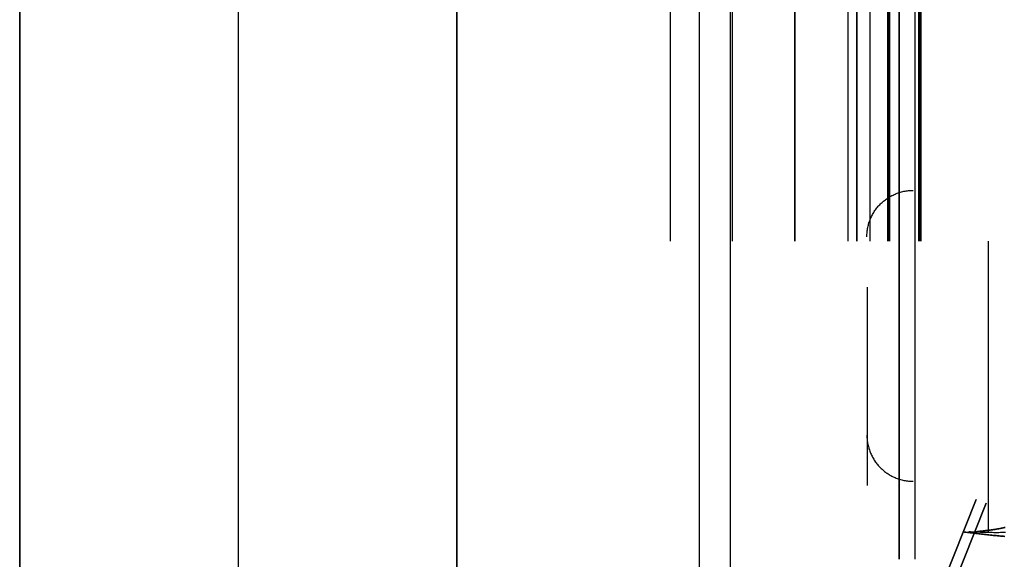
# Model space of a CAD drawing. Header units: millimetres. Extents: x -630 to 192, y -7 to 1615.
# Tile 191 of 249: x 60 to 103, y 1450 to 1474. Entities that reach past the tile are written whole.
import ezdxf

# ---------------------------------------------------------------- set-up
doc = ezdxf.new("R2010")
doc.units = ezdxf.units.MM
doc.header["$MEASUREMENT"] = 0
doc.layers.add('OVIDIO 160x80x72h', color=7, linetype='Continuous')

msp = doc.modelspace()

# ---------------------------------------------------------------- linework, layer by layer
at = {"layer": 'OVIDIO 160x80x72h', "extrusion": (0.045678, 0.114881, 0.992329)}
for points in [[(442.273, -1398.451), (442.273, -1291.595)], [(442.273, -1291.595), (442.273, -1398.451)], [(441.816, -1398.451), (441.816, -1291.595)], [(441.816, -1291.595), (441.816, -1398.451)]]:
    msp.add_lwpolyline(points, dxfattribs=at)
at = {"layer": 'OVIDIO 160x80x72h', "extrusion": (-0.235702, -0.235702, 0.942809)}
msp.add_lwpolyline([(-965.138, 1361.589), (-965.138, 1257.048)], dxfattribs=at)
at = {"layer": 'OVIDIO 160x80x72h'}
for points in [[(98.429, 1513.598), (98.429, 1450.349)], [(98.429, 1450.349), (98.429, 1513.598)], [(99.1, 1513.598), (99.1, 1450.349)], [(89.788, 1512.67), (89.788, 803.771)], [(91.13, 1512.67), (91.13, 803.771)], [(79.313, 803.771), (79.313, 1500.7)], [(79.313, 803.771), (79.313, 1500.7)], [(79.313, 1500.7), (79.313, 803.771)], [(79.313, 1500.7), (79.313, 803.771)], [(93.912, 1464.098), (93.912, 1499.098)], [(93.912, 1499.098), (93.912, 1464.098)], [(96.225, 1464.098), (96.225, 1499.098)], [(96.596, 1499.098), (96.596, 1464.098)], [(96.596, 1464.098), (96.596, 1499.098)], [(97.174, 1464.098), (97.174, 1499.098)], [(97.937, 1499.098), (97.937, 1464.098)], [(97.937, 1464.098), (97.937, 1499.098)], [(97.982, 1464.098), (97.982, 1499.098)], [(98.027, 1464.098), (98.027, 1499.098)], [(99.279, 1499.098), (99.279, 1464.098)], [(99.279, 1464.098), (99.279, 1499.098)], [(99.324, 1464.098), (99.324, 1499.098)], [(99.368, 1499.098), (99.368, 1464.098)], [(69.873, 1491.341), (69.873, 803.771)], [(69.873, 1491.341), (69.873, 803.771)], [(88.546, 1464.098), (88.546, 1478.309)], [(91.229, 1464.098), (91.229, 1478.309)], [(60.433, 803.771), (60.433, 1476.931)], [(60.433, 1476.931), (60.433, 803.771)], [(60.433, 1476.931), (60.433, 803.771)], [(60.433, 1476.931), (60.433, 803.771)], [(60.433, 803.771), (60.433, 1476.931)], [(102.275, 1464.098), (102.275, 1451.532)]]:
    msp.add_lwpolyline(points, dxfattribs=at)
at = {"layer": 'OVIDIO 160x80x72h', "extrusion": (1, 0, 0)}
for points in [[(1450.349, 682.102), (1513.598, 682.102)], [(1513.598, 682.102), (1450.349, 682.102)], [(1502.104, 717.786), (803.771, 717.786)], [(803.771, 717.786), (1502.104, 717.786)], [(1502.104, 718.457), (803.771, 718.457)], [(803.771, 718.457), (1502.104, 718.457)], [(1451.532, 683.578), (1464.098, 683.578)], [(1464.098, 680.895), (1451.532, 680.895)]]:
    msp.add_lwpolyline(points, dxfattribs=at)
at = {"layer": 'OVIDIO 160x80x72h', "extrusion": (1, 2.56846e-05, 8.30777e-08)}
for points in [[(1466.104, 679.158), (1497.104, 679.258)], [(1497.104, 679.258), (1466.104, 679.158)], [(1466.102, 679.867), (1497.102, 679.967)], [(1466.1, 680.576), (1497.1, 680.676)], [(1497.1, 680.676), (1466.1, 680.576)], [(1453.529, 680.777), (1462.099, 680.805)], [(1462.099, 680.805), (1453.529, 680.777)], [(1453.524, 682.364), (1462.094, 682.392)], [(1462.094, 682.392), (1453.524, 682.364)]]:
    msp.add_lwpolyline(points, dxfattribs=at)
at = {"layer": 'OVIDIO 160x80x72h', "extrusion": (0.894427, 0, 0.447214)}
for points in [[(1475.098, 590.972), (1474.854, 590.969), (1474.608, 590.961), (1474.36, 590.947), (1474.11, 590.927), (1473.858, 590.902), (1473.606, 590.87), (1473.352, 590.832), (1473.097, 590.788), (1472.841, 590.738), (1472.585, 590.681), (1472.328, 590.617), (1472.072, 590.547), (1471.815, 590.47), (1471.559, 590.387), (1471.304, 590.297), (1471.049, 590.2), (1470.796, 590.096), (1470.544, 589.985), (1470.294, 589.867), (1470.046, 589.743), (1469.8, 589.612), (1469.557, 589.474), (1469.316, 589.33), (1469.079, 589.179), (1468.845, 589.021), (1468.614, 588.858), (1468.388, 588.688), (1468.165, 588.512), (1467.947, 588.33), (1467.733, 588.142), (1467.524, 587.949), (1467.32, 587.75), (1467.121, 587.546), (1466.928, 587.337), (1466.74, 587.123), (1466.558, 586.905), (1466.382, 586.683), (1466.212, 586.456), (1466.049, 586.225), (1465.891, 585.991), (1465.74, 585.754), (1465.596, 585.513), (1465.458, 585.27), (1465.327, 585.024), (1465.203, 584.776), (1465.085, 584.526), (1464.975, 584.274), (1464.871, 584.021), (1464.774, 583.766), (1464.683, 583.511), (1464.6, 583.255), (1464.523, 582.999), (1464.453, 582.742), (1464.389, 582.485), (1464.332, 582.229), (1464.282, 581.973), (1464.238, 581.718), (1464.2, 581.465), (1464.168, 581.212), (1464.143, 580.96), (1464.123, 580.71), (1464.109, 580.462), (1464.101, 580.216), (1464.098, 579.972)], [(1464.098, 579.972), (1464.101, 580.216), (1464.109, 580.462), (1464.123, 580.71), (1464.143, 580.96), (1464.168, 581.212), (1464.2, 581.465), (1464.238, 581.718), (1464.282, 581.973), (1464.332, 582.229), (1464.389, 582.485), (1464.453, 582.742), (1464.523, 582.999), (1464.6, 583.255), (1464.683, 583.511), (1464.774, 583.766), (1464.871, 584.021), (1464.975, 584.274), (1465.085, 584.526), (1465.203, 584.776), (1465.327, 585.024), (1465.458, 585.27), (1465.596, 585.513), (1465.74, 585.754), (1465.891, 585.991), (1466.049, 586.225), (1466.212, 586.456), (1466.382, 586.683), (1466.558, 586.905), (1466.74, 587.123), (1466.928, 587.337), (1467.121, 587.546), (1467.32, 587.75), (1467.524, 587.949), (1467.733, 588.142), (1467.947, 588.33), (1468.165, 588.512), (1468.388, 588.688), (1468.614, 588.858), (1468.845, 589.021), (1469.079, 589.179), (1469.316, 589.33), (1469.557, 589.474), (1469.8, 589.612), (1470.046, 589.743), (1470.294, 589.867), (1470.544, 589.985), (1470.796, 590.096), (1471.049, 590.2), (1471.304, 590.297), (1471.559, 590.387), (1471.815, 590.47), (1472.072, 590.547), (1472.328, 590.617), (1472.585, 590.681), (1472.841, 590.738), (1473.097, 590.788), (1473.352, 590.832), (1473.606, 590.87), (1473.858, 590.902), (1474.11, 590.927), (1474.36, 590.947), (1474.608, 590.961), (1474.854, 590.969), (1475.098, 590.972)], [(1475.098, 590.972), (1474.834, 590.969), (1474.568, 590.959), (1474.302, 590.943), (1474.035, 590.92), (1473.768, 590.891), (1473.501, 590.855), (1473.234, 590.813), (1472.968, 590.764), (1472.702, 590.708), (1472.437, 590.645), (1472.174, 590.576), (1471.912, 590.5), (1471.651, 590.418), (1471.393, 590.329), (1471.136, 590.234), (1470.882, 590.132), (1470.631, 590.024), (1470.383, 589.91), (1470.138, 589.79), (1469.896, 589.664), (1469.657, 589.532), (1469.423, 589.395), (1469.192, 589.252), (1468.965, 589.103), (1468.743, 588.95), (1468.525, 588.792), (1468.312, 588.629), (1468.104, 588.462), (1467.9, 588.29), (1467.702, 588.114), (1467.508, 587.934), (1467.32, 587.75), (1467.136, 587.562), (1466.957, 587.369), (1466.78, 587.17), (1466.609, 586.967), (1466.441, 586.758), (1466.278, 586.545), (1466.12, 586.327), (1465.967, 586.105), (1465.818, 585.878), (1465.676, 585.648), (1465.538, 585.413), (1465.406, 585.174), (1465.28, 584.933), (1465.16, 584.687), (1465.046, 584.439), (1464.938, 584.188), (1464.837, 583.934), (1464.741, 583.677), (1464.652, 583.419), (1464.57, 583.158), (1464.494, 582.896), (1464.425, 582.633), (1464.362, 582.368), (1464.307, 582.102), (1464.257, 581.836), (1464.215, 581.569), (1464.179, 581.302), (1464.15, 581.035), (1464.127, 580.768), (1464.111, 580.502), (1464.101, 580.236), (1464.098, 579.972)], [(1475.098, 590.972), (1474.854, 590.969), (1474.608, 590.961), (1474.36, 590.947), (1474.11, 590.927), (1473.858, 590.902), (1473.606, 590.87), (1473.352, 590.832), (1473.097, 590.788), (1472.841, 590.738), (1472.585, 590.681), (1472.328, 590.617), (1472.072, 590.547), (1471.815, 590.47), (1471.559, 590.387), (1471.304, 590.297), (1471.049, 590.2), (1470.796, 590.096), (1470.544, 589.985), (1470.294, 589.867), (1470.046, 589.743), (1469.8, 589.612), (1469.557, 589.474), (1469.316, 589.33), (1469.079, 589.179), (1468.845, 589.021), (1468.614, 588.858), (1468.388, 588.688), (1468.165, 588.512), (1467.947, 588.33), (1467.733, 588.142), (1467.524, 587.949), (1467.32, 587.75), (1467.121, 587.546), (1466.928, 587.337), (1466.74, 587.123), (1466.558, 586.905), (1466.382, 586.683), (1466.212, 586.456), (1466.049, 586.225), (1465.891, 585.991), (1465.74, 585.754), (1465.596, 585.513), (1465.458, 585.27), (1465.327, 585.024), (1465.203, 584.776), (1465.085, 584.526), (1464.975, 584.274), (1464.871, 584.021), (1464.774, 583.766), (1464.683, 583.511), (1464.6, 583.255), (1464.523, 582.999), (1464.453, 582.742), (1464.389, 582.485), (1464.332, 582.229), (1464.282, 581.973), (1464.238, 581.718), (1464.2, 581.465), (1464.168, 581.212), (1464.143, 580.96), (1464.123, 580.71), (1464.109, 580.462), (1464.101, 580.216), (1464.098, 579.972)], [(1464.098, 579.972), (1464.101, 580.216), (1464.109, 580.462), (1464.123, 580.71), (1464.143, 580.96), (1464.168, 581.212), (1464.2, 581.465), (1464.238, 581.718), (1464.282, 581.973), (1464.332, 582.229), (1464.389, 582.485), (1464.453, 582.742), (1464.523, 582.999), (1464.6, 583.255), (1464.683, 583.511), (1464.774, 583.766), (1464.871, 584.021), (1464.975, 584.274), (1465.085, 584.526), (1465.203, 584.776), (1465.327, 585.024), (1465.458, 585.27), (1465.596, 585.513), (1465.74, 585.754), (1465.891, 585.991), (1466.049, 586.225), (1466.212, 586.456), (1466.382, 586.683), (1466.558, 586.905), (1466.74, 587.123), (1466.928, 587.337), (1467.121, 587.546), (1467.32, 587.75), (1467.524, 587.949), (1467.733, 588.142), (1467.947, 588.33), (1468.165, 588.512), (1468.388, 588.688), (1468.614, 588.858), (1468.845, 589.021), (1469.079, 589.179), (1469.316, 589.33), (1469.557, 589.474), (1469.8, 589.612), (1470.046, 589.743), (1470.294, 589.867), (1470.544, 589.985), (1470.796, 590.096), (1471.049, 590.2), (1471.304, 590.297), (1471.559, 590.387), (1471.815, 590.47), (1472.072, 590.547), (1472.328, 590.617), (1472.585, 590.681), (1472.841, 590.738), (1473.097, 590.788), (1473.352, 590.832), (1473.606, 590.87), (1473.858, 590.902), (1474.11, 590.927), (1474.36, 590.947), (1474.608, 590.961), (1474.854, 590.969), (1475.098, 590.972)]]:
    msp.add_lwpolyline(points, dxfattribs=at)
at = {"layer": 'OVIDIO 160x80x72h', "extrusion": (0, 1, 0)}
for points in [[(-84.62, 699.435), (-87.303, 700.776)], [(-88.099, 692.478), (-90.782, 693.819)], [(-93.912, 680.85), (-88.099, 692.478)], [(-88.099, 692.478), (-93.912, 680.85)], [(-90.782, 693.819), (-88.099, 692.478)], [(-95.254, 681.521), (-89.44, 693.148)], [(-90.782, 693.819), (-96.596, 682.192)], [(-96.596, 682.192), (-90.782, 693.819)], [(-91.006, 686.664), (-93.689, 688.005)], [(-99.279, 679.061), (-99.199, 679.022), (-99.118, 678.985), (-99.035, 678.949), (-98.95, 678.915), (-98.864, 678.882), (-98.777, 678.852), (-98.688, 678.823), (-98.598, 678.795), (-98.507, 678.77), (-98.414, 678.747), (-98.32, 678.726), (-98.226, 678.707), (-98.13, 678.69), (-98.033, 678.676), (-97.935, 678.664), (-97.836, 678.654), (-97.737, 678.647), (-97.637, 678.642), (-97.537, 678.639), (-97.436, 678.639), (-97.335, 678.642), (-97.233, 678.647), (-97.131, 678.655), (-97.03, 678.665), (-96.928, 678.679), (-96.826, 678.694), (-96.725, 678.713), (-96.624, 678.734), (-96.523, 678.757), (-96.423, 678.784), (-96.324, 678.813), (-96.225, 678.844), (-96.127, 678.878), (-96.031, 678.915), (-95.935, 678.954), (-95.84, 678.995), (-95.747, 679.039), (-95.655, 679.085), (-95.564, 679.133), (-95.475, 679.184), (-95.387, 679.237), (-95.301, 679.291), (-95.216, 679.348), (-95.134, 679.407), (-95.053, 679.467), (-94.974, 679.529), (-94.897, 679.593), (-94.822, 679.659), (-94.749, 679.726), (-94.678, 679.794), (-94.609, 679.864), (-94.543, 679.935), (-94.478, 680.007), (-94.416, 680.08), (-94.356, 680.154), (-94.298, 680.229), (-94.242, 680.305), (-94.188, 680.381), (-94.137, 680.458), (-94.088, 680.536), (-94.041, 680.614), (-93.996, 680.692), (-93.953, 680.771), (-93.912, 680.85)], [(-96.596, 682.192), (-93.912, 680.85)], [(-93.912, 680.85), (-93.953, 680.771), (-93.996, 680.692), (-94.041, 680.614), (-94.088, 680.536), (-94.137, 680.458), (-94.188, 680.381), (-94.242, 680.305), (-94.298, 680.229), (-94.356, 680.154), (-94.416, 680.08), (-94.478, 680.007), (-94.543, 679.935), (-94.609, 679.864), (-94.678, 679.794), (-94.749, 679.726), (-94.822, 679.659), (-94.897, 679.593), (-94.974, 679.529), (-95.053, 679.467), (-95.134, 679.407), (-95.216, 679.348), (-95.301, 679.291), (-95.387, 679.237), (-95.475, 679.184), (-95.564, 679.133), (-95.655, 679.085), (-95.747, 679.039), (-95.84, 678.995), (-95.935, 678.954), (-96.031, 678.915), (-96.127, 678.878), (-96.225, 678.844), (-96.324, 678.813), (-96.423, 678.784), (-96.523, 678.757), (-96.624, 678.734), (-96.725, 678.713), (-96.826, 678.694), (-96.928, 678.679), (-97.03, 678.665), (-97.131, 678.655), (-97.233, 678.647), (-97.335, 678.642), (-97.436, 678.639), (-97.537, 678.639), (-97.637, 678.642), (-97.737, 678.647), (-97.836, 678.654), (-97.935, 678.664), (-98.033, 678.676), (-98.13, 678.69), (-98.226, 678.707), (-98.32, 678.726), (-98.414, 678.747), (-98.507, 678.77), (-98.598, 678.795), (-98.688, 678.823), (-98.777, 678.852), (-98.864, 678.882), (-98.95, 678.915), (-99.035, 678.949), (-99.118, 678.985), (-99.199, 679.022), (-99.279, 679.061)], [(-93.912, 680.85), (-96.596, 682.192)], [(-98.385, 680.85), (-95.286, 679.301)], [(-97.251, 678.646), (-95.701, 681.744)], [(-97.937, 681.744), (-97.917, 681.735), (-97.897, 681.725), (-97.876, 681.716), (-97.855, 681.708), (-97.834, 681.7), (-97.812, 681.692), (-97.79, 681.685), (-97.767, 681.678), (-97.744, 681.672), (-97.721, 681.666), (-97.698, 681.661), (-97.674, 681.656), (-97.65, 681.652), (-97.626, 681.648), (-97.601, 681.645), (-97.577, 681.643), (-97.552, 681.641), (-97.527, 681.64), (-97.502, 681.639), (-97.477, 681.639), (-97.451, 681.64), (-97.426, 681.641), (-97.4, 681.643), (-97.375, 681.646), (-97.35, 681.649), (-97.324, 681.653), (-97.299, 681.657), (-97.274, 681.663), (-97.248, 681.669), (-97.223, 681.675), (-97.199, 681.682), (-97.174, 681.69), (-97.149, 681.699), (-97.125, 681.708), (-97.101, 681.718), (-97.078, 681.728), (-97.054, 681.739), (-97.031, 681.75), (-97.009, 681.762), (-96.986, 681.775), (-96.964, 681.788), (-96.943, 681.802), (-96.922, 681.816), (-96.901, 681.831), (-96.881, 681.846), (-96.861, 681.861), (-96.842, 681.877), (-96.823, 681.894), (-96.805, 681.911), (-96.787, 681.928), (-96.77, 681.945), (-96.753, 681.963), (-96.737, 681.981), (-96.722, 681.999), (-96.707, 682.018), (-96.692, 682.036), (-96.678, 682.055), (-96.665, 682.074), (-96.652, 682.094), (-96.64, 682.113), (-96.628, 682.133), (-96.617, 682.152), (-96.606, 682.172), (-96.596, 682.192)], [(-96.596, 682.192), (-96.606, 682.172), (-96.617, 682.152), (-96.628, 682.133), (-96.64, 682.113), (-96.652, 682.094), (-96.665, 682.074), (-96.678, 682.055), (-96.692, 682.036), (-96.707, 682.018), (-96.722, 681.999), (-96.737, 681.981), (-96.753, 681.963), (-96.77, 681.945), (-96.787, 681.928), (-96.805, 681.911), (-96.823, 681.894), (-96.842, 681.877), (-96.861, 681.861), (-96.881, 681.846), (-96.901, 681.831), (-96.922, 681.816), (-96.943, 681.802), (-96.964, 681.788), (-96.986, 681.775), (-97.009, 681.762), (-97.031, 681.75), (-97.054, 681.739), (-97.078, 681.728), (-97.101, 681.718), (-97.125, 681.708), (-97.149, 681.699), (-97.174, 681.69), (-97.199, 681.682), (-97.223, 681.675), (-97.248, 681.669), (-97.274, 681.663), (-97.299, 681.657), (-97.324, 681.653), (-97.35, 681.649), (-97.375, 681.646), (-97.4, 681.643), (-97.426, 681.641), (-97.451, 681.64), (-97.477, 681.639), (-97.502, 681.639), (-97.527, 681.64), (-97.552, 681.641), (-97.577, 681.643), (-97.601, 681.645), (-97.626, 681.648), (-97.65, 681.652), (-97.674, 681.656), (-97.698, 681.661), (-97.721, 681.666), (-97.744, 681.672), (-97.767, 681.678), (-97.79, 681.685), (-97.812, 681.692), (-97.834, 681.7), (-97.855, 681.708), (-97.876, 681.716), (-97.897, 681.725), (-97.917, 681.735), (-97.937, 681.744)], [(-99.279, 679.061), (-97.937, 681.744)], [(-97.937, 681.744), (-98.027, 681.789)], [(-97.937, 681.744), (-99.279, 679.061)], [(-98.027, 681.789), (-97.937, 681.744)], [(-101.605, 683.578), (-98.027, 681.789)], [(-102.275, 682.236), (-98.608, 680.403)], [(-99.368, 679.106), (-99.279, 679.061)], [(-99.279, 679.061), (-99.368, 679.106)], [(-99.368, 679.106), (-102.946, 680.895)], [(-101.113, 679.978), (-99.771, 682.661)], [(-102.946, 680.895), (-101.605, 683.578)], [(-101.605, 683.578), (-102.946, 680.895)], [(-101.605, 683.578), (-102.946, 680.895)], [(-102.946, 680.895), (-101.605, 683.578)]]:
    msp.add_lwpolyline(points, dxfattribs=at)
at = {"layer": 'OVIDIO 160x80x72h', "extrusion": (0.326394, -0.003049, 0.945229)}
for points in [[(1464.975, 140.341), (1464.976, 140.296), (1464.977, 140.252), (1464.98, 140.207), (1464.984, 140.161), (1464.99, 140.116), (1464.996, 140.07), (1465.003, 140.024), (1465.012, 139.977), (1465.021, 139.931), (1465.032, 139.884), (1465.044, 139.838), (1465.057, 139.791), (1465.072, 139.745), (1465.087, 139.698), (1465.104, 139.652), (1465.122, 139.606), (1465.142, 139.56), (1465.162, 139.515), (1465.184, 139.469), (1465.207, 139.424), (1465.231, 139.38), (1465.257, 139.336), (1465.284, 139.293), (1465.311, 139.25), (1465.34, 139.207), (1465.371, 139.166), (1465.402, 139.125), (1465.434, 139.085), (1465.468, 139.045), (1465.502, 139.007), (1465.538, 138.969), (1465.574, 138.932), (1465.612, 138.897), (1465.65, 138.862), (1465.689, 138.828), (1465.729, 138.796), (1465.77, 138.764), (1465.812, 138.733), (1465.854, 138.704), (1465.897, 138.676), (1465.94, 138.649), (1465.984, 138.623), (1466.029, 138.598), (1466.074, 138.575), (1466.119, 138.553), (1466.165, 138.532), (1466.211, 138.512), (1466.257, 138.494), (1466.303, 138.477), (1466.35, 138.461), (1466.397, 138.446), (1466.443, 138.432), (1466.49, 138.42), (1466.537, 138.409), (1466.584, 138.399), (1466.63, 138.391), (1466.677, 138.383), (1466.723, 138.377), (1466.769, 138.371), (1466.815, 138.367), (1466.86, 138.364), (1466.905, 138.362), (1466.95, 138.361), (1466.994, 138.361)], [(1466.994, 138.361), (1466.95, 138.361), (1466.905, 138.362), (1466.86, 138.364), (1466.815, 138.367), (1466.769, 138.371), (1466.723, 138.377), (1466.677, 138.383), (1466.63, 138.391), (1466.584, 138.399), (1466.537, 138.409), (1466.49, 138.42), (1466.443, 138.432), (1466.397, 138.446), (1466.35, 138.461), (1466.303, 138.477), (1466.257, 138.494), (1466.211, 138.512), (1466.165, 138.532), (1466.119, 138.553), (1466.074, 138.575), (1466.029, 138.598), (1465.984, 138.623), (1465.94, 138.649), (1465.897, 138.676), (1465.854, 138.704), (1465.812, 138.733), (1465.77, 138.764), (1465.729, 138.796), (1465.689, 138.828), (1465.65, 138.862), (1465.612, 138.897), (1465.574, 138.932), (1465.538, 138.969), (1465.502, 139.007), (1465.468, 139.045), (1465.434, 139.085), (1465.402, 139.125), (1465.371, 139.166), (1465.34, 139.207), (1465.311, 139.25), (1465.284, 139.293), (1465.257, 139.336), (1465.231, 139.38), (1465.207, 139.424), (1465.184, 139.469), (1465.162, 139.515), (1465.142, 139.56), (1465.122, 139.606), (1465.104, 139.652), (1465.087, 139.698), (1465.072, 139.745), (1465.057, 139.791), (1465.044, 139.838), (1465.032, 139.884), (1465.021, 139.931), (1465.012, 139.977), (1465.003, 140.024), (1464.996, 140.07), (1464.99, 140.116), (1464.984, 140.161), (1464.98, 140.207), (1464.977, 140.252), (1464.976, 140.296), (1464.975, 140.341)], [(1466.994, 138.361), (1466.944, 138.361), (1466.894, 138.362), (1466.844, 138.365), (1466.794, 138.369), (1466.744, 138.374), (1466.694, 138.38), (1466.644, 138.388), (1466.594, 138.397), (1466.545, 138.407), (1466.496, 138.419), (1466.447, 138.431), (1466.399, 138.445), (1466.351, 138.46), (1466.304, 138.476), (1466.257, 138.494), (1466.211, 138.512), (1466.165, 138.532), (1466.12, 138.552), (1466.076, 138.574), (1466.032, 138.597), (1465.989, 138.62), (1465.947, 138.645), (1465.906, 138.67), (1465.866, 138.696), (1465.826, 138.723), (1465.787, 138.751), (1465.75, 138.78), (1465.713, 138.809), (1465.677, 138.839), (1465.642, 138.87), (1465.608, 138.901), (1465.574, 138.932), (1465.542, 138.965), (1465.51, 138.998), (1465.479, 139.033), (1465.448, 139.068), (1465.418, 139.105), (1465.389, 139.142), (1465.36, 139.18), (1465.332, 139.219), (1465.305, 139.259), (1465.279, 139.3), (1465.254, 139.341), (1465.229, 139.384), (1465.206, 139.427), (1465.183, 139.471), (1465.162, 139.515), (1465.142, 139.56), (1465.122, 139.606), (1465.104, 139.653), (1465.087, 139.7), (1465.071, 139.747), (1465.056, 139.795), (1465.043, 139.844), (1465.03, 139.892), (1465.019, 139.941), (1465.009, 139.991), (1465, 140.04), (1464.993, 140.09), (1464.987, 140.14), (1464.982, 140.19), (1464.978, 140.241), (1464.976, 140.291), (1464.975, 140.341)], [(1464.975, 140.341), (1464.976, 140.296), (1464.977, 140.252), (1464.98, 140.207), (1464.984, 140.161), (1464.99, 140.116), (1464.996, 140.07), (1465.003, 140.024), (1465.012, 139.977), (1465.021, 139.931), (1465.032, 139.884), (1465.044, 139.838), (1465.057, 139.791), (1465.072, 139.745), (1465.087, 139.698), (1465.104, 139.652), (1465.122, 139.606), (1465.142, 139.56), (1465.162, 139.515), (1465.184, 139.469), (1465.207, 139.424), (1465.231, 139.38), (1465.257, 139.336), (1465.284, 139.293), (1465.311, 139.25), (1465.34, 139.207), (1465.371, 139.166), (1465.402, 139.125), (1465.434, 139.085), (1465.468, 139.045), (1465.502, 139.007), (1465.538, 138.969), (1465.574, 138.932), (1465.612, 138.897), (1465.65, 138.862), (1465.689, 138.828), (1465.729, 138.796), (1465.77, 138.764), (1465.812, 138.733), (1465.854, 138.704), (1465.897, 138.676), (1465.94, 138.649), (1465.984, 138.623), (1466.029, 138.598), (1466.074, 138.575), (1466.119, 138.553), (1466.165, 138.532), (1466.211, 138.512), (1466.257, 138.494), (1466.303, 138.477), (1466.35, 138.461), (1466.397, 138.446), (1466.443, 138.432), (1466.49, 138.42), (1466.537, 138.409), (1466.584, 138.399), (1466.63, 138.391), (1466.677, 138.383), (1466.723, 138.377), (1466.769, 138.371), (1466.815, 138.367), (1466.86, 138.364), (1466.905, 138.362), (1466.95, 138.361), (1466.994, 138.361)], [(1466.994, 138.361), (1466.95, 138.361), (1466.905, 138.362), (1466.86, 138.364), (1466.815, 138.367), (1466.769, 138.371), (1466.723, 138.377), (1466.677, 138.383), (1466.63, 138.391), (1466.584, 138.399), (1466.537, 138.409), (1466.49, 138.42), (1466.443, 138.432), (1466.397, 138.446), (1466.35, 138.461), (1466.303, 138.477), (1466.257, 138.494), (1466.211, 138.512), (1466.165, 138.532), (1466.119, 138.553), (1466.074, 138.575), (1466.029, 138.598), (1465.984, 138.623), (1465.94, 138.649), (1465.897, 138.676), (1465.854, 138.704), (1465.812, 138.733), (1465.77, 138.764), (1465.729, 138.796), (1465.689, 138.828), (1465.65, 138.862), (1465.612, 138.897), (1465.574, 138.932), (1465.538, 138.969), (1465.502, 139.007), (1465.468, 139.045), (1465.434, 139.085), (1465.402, 139.125), (1465.371, 139.166), (1465.34, 139.207), (1465.311, 139.25), (1465.284, 139.293), (1465.257, 139.336), (1465.231, 139.38), (1465.207, 139.424), (1465.184, 139.469), (1465.162, 139.515), (1465.142, 139.56), (1465.122, 139.606), (1465.104, 139.652), (1465.087, 139.698), (1465.072, 139.745), (1465.057, 139.791), (1465.044, 139.838), (1465.032, 139.884), (1465.021, 139.931), (1465.012, 139.977), (1465.003, 140.024), (1464.996, 140.07), (1464.99, 140.116), (1464.984, 140.161), (1464.98, 140.207), (1464.977, 140.252), (1464.976, 140.296), (1464.975, 140.341)], [(1462.944, 143.407), (1462.989, 143.407), (1463.033, 143.406), (1463.078, 143.404), (1463.124, 143.4), (1463.17, 143.396), (1463.216, 143.39), (1463.262, 143.383), (1463.308, 143.375), (1463.355, 143.366), (1463.402, 143.356), (1463.448, 143.344), (1463.495, 143.331), (1463.542, 143.317), (1463.589, 143.301), (1463.635, 143.284), (1463.682, 143.266), (1463.728, 143.246), (1463.774, 143.225), (1463.82, 143.203), (1463.865, 143.18), (1463.91, 143.155), (1463.954, 143.129), (1463.998, 143.102), (1464.042, 143.073), (1464.085, 143.043), (1464.127, 143.012), (1464.169, 142.98), (1464.209, 142.946), (1464.249, 142.912), (1464.289, 142.876), (1464.327, 142.839), (1464.364, 142.801), (1464.401, 142.763), (1464.436, 142.723), (1464.471, 142.682), (1464.505, 142.64), (1464.537, 142.598), (1464.568, 142.554), (1464.598, 142.51), (1464.628, 142.466), (1464.655, 142.42), (1464.682, 142.374), (1464.708, 142.328), (1464.732, 142.281), (1464.755, 142.233), (1464.777, 142.185), (1464.797, 142.137), (1464.817, 142.089), (1464.835, 142.04), (1464.852, 141.991), (1464.868, 141.942), (1464.882, 141.893), (1464.895, 141.843), (1464.907, 141.794), (1464.918, 141.745), (1464.928, 141.696), (1464.936, 141.647), (1464.944, 141.598), (1464.95, 141.549), (1464.955, 141.501), (1464.959, 141.453), (1464.962, 141.405), (1464.964, 141.358), (1464.965, 141.311)], [(1464.965, 141.311), (1464.964, 141.358), (1464.962, 141.405), (1464.959, 141.453), (1464.955, 141.501), (1464.95, 141.549), (1464.944, 141.598), (1464.936, 141.647), (1464.928, 141.696), (1464.918, 141.745), (1464.907, 141.794), (1464.895, 141.843), (1464.882, 141.893), (1464.868, 141.942), (1464.852, 141.991), (1464.835, 142.04), (1464.817, 142.089), (1464.797, 142.137), (1464.777, 142.185), (1464.755, 142.233), (1464.732, 142.281), (1464.708, 142.328), (1464.682, 142.374), (1464.655, 142.42), (1464.628, 142.466), (1464.598, 142.51), (1464.568, 142.554), (1464.537, 142.598), (1464.505, 142.64), (1464.471, 142.682), (1464.436, 142.723), (1464.401, 142.763), (1464.364, 142.801), (1464.327, 142.839), (1464.289, 142.876), (1464.249, 142.912), (1464.209, 142.946), (1464.169, 142.98), (1464.127, 143.012), (1464.085, 143.043), (1464.042, 143.073), (1463.998, 143.102), (1463.954, 143.129), (1463.91, 143.155), (1463.865, 143.18), (1463.82, 143.203), (1463.774, 143.225), (1463.728, 143.246), (1463.682, 143.266), (1463.635, 143.284), (1463.589, 143.301), (1463.542, 143.317), (1463.495, 143.331), (1463.448, 143.344), (1463.402, 143.356), (1463.355, 143.366), (1463.308, 143.375), (1463.262, 143.383), (1463.216, 143.39), (1463.17, 143.396), (1463.124, 143.4), (1463.078, 143.404), (1463.033, 143.406), (1462.989, 143.407), (1462.944, 143.407)], [(1462.939, 143.925), (1462.983, 143.925), (1463.028, 143.924), (1463.073, 143.922), (1463.119, 143.918), (1463.165, 143.914), (1463.211, 143.908), (1463.257, 143.901), (1463.303, 143.893), (1463.35, 143.884), (1463.397, 143.874), (1463.443, 143.862), (1463.49, 143.849), (1463.537, 143.834), (1463.584, 143.819), (1463.63, 143.802), (1463.677, 143.784), (1463.723, 143.764), (1463.769, 143.743), (1463.815, 143.721), (1463.86, 143.698), (1463.905, 143.673), (1463.949, 143.647), (1463.993, 143.62), (1464.037, 143.591), (1464.08, 143.561), (1464.122, 143.53), (1464.163, 143.498), (1464.204, 143.464), (1464.244, 143.43), (1464.283, 143.394), (1464.322, 143.357), (1464.359, 143.319), (1464.396, 143.28), (1464.431, 143.241), (1464.466, 143.2), (1464.499, 143.158), (1464.532, 143.116), (1464.563, 143.072), (1464.593, 143.028), (1464.622, 142.984), (1464.65, 142.938), (1464.677, 142.892), (1464.703, 142.846), (1464.727, 142.799), (1464.75, 142.751), (1464.772, 142.703), (1464.792, 142.655), (1464.812, 142.606), (1464.83, 142.558), (1464.847, 142.509), (1464.862, 142.46), (1464.877, 142.41), (1464.89, 142.361), (1464.902, 142.312), (1464.913, 142.263), (1464.923, 142.214), (1464.931, 142.165), (1464.939, 142.116), (1464.945, 142.067), (1464.95, 142.019), (1464.954, 141.971), (1464.957, 141.923), (1464.959, 141.876), (1464.96, 141.829)], [(1464.96, 141.829), (1464.959, 141.876), (1464.957, 141.923), (1464.954, 141.971), (1464.95, 142.019), (1464.945, 142.067), (1464.939, 142.116), (1464.931, 142.165), (1464.923, 142.214), (1464.913, 142.263), (1464.902, 142.312), (1464.89, 142.361), (1464.877, 142.41), (1464.862, 142.46), (1464.847, 142.509), (1464.83, 142.558), (1464.812, 142.606), (1464.792, 142.655), (1464.772, 142.703), (1464.75, 142.751), (1464.727, 142.799), (1464.703, 142.846), (1464.677, 142.892), (1464.65, 142.938), (1464.622, 142.984), (1464.593, 143.028), (1464.563, 143.072), (1464.532, 143.116), (1464.499, 143.158), (1464.466, 143.2), (1464.431, 143.241), (1464.396, 143.28), (1464.359, 143.319), (1464.322, 143.357), (1464.283, 143.394), (1464.244, 143.43), (1464.204, 143.464), (1464.163, 143.498), (1464.122, 143.53), (1464.08, 143.561), (1464.037, 143.591), (1463.993, 143.62), (1463.949, 143.647), (1463.905, 143.673), (1463.86, 143.698), (1463.815, 143.721), (1463.769, 143.743), (1463.723, 143.764), (1463.677, 143.784), (1463.63, 143.802), (1463.584, 143.819), (1463.537, 143.834), (1463.49, 143.849), (1463.443, 143.862), (1463.397, 143.874), (1463.35, 143.884), (1463.303, 143.893), (1463.257, 143.901), (1463.211, 143.908), (1463.165, 143.914), (1463.119, 143.918), (1463.073, 143.922), (1463.028, 143.924), (1462.983, 143.925), (1462.939, 143.925)], [(1452.396, 141.187), (1452.396, 141.234), (1452.397, 141.281), (1452.399, 141.329), (1452.402, 141.377), (1452.406, 141.425), (1452.411, 141.474), (1452.418, 141.523), (1452.425, 141.572), (1452.434, 141.621), (1452.444, 141.671), (1452.455, 141.72), (1452.467, 141.77), (1452.481, 141.819), (1452.495, 141.868), (1452.511, 141.918), (1452.528, 141.967), (1452.547, 142.016), (1452.566, 142.064), (1452.587, 142.113), (1452.609, 142.161), (1452.633, 142.208), (1452.657, 142.255), (1452.683, 142.302), (1452.71, 142.348), (1452.738, 142.393), (1452.768, 142.438), (1452.798, 142.481), (1452.83, 142.525), (1452.862, 142.567), (1452.896, 142.608), (1452.931, 142.649), (1452.967, 142.688), (1453.003, 142.727), (1453.041, 142.765), (1453.079, 142.801), (1453.119, 142.836), (1453.159, 142.871), (1453.2, 142.904), (1453.241, 142.936), (1453.284, 142.966), (1453.326, 142.996), (1453.37, 143.024), (1453.414, 143.051), (1453.458, 143.077), (1453.503, 143.101), (1453.548, 143.124), (1453.594, 143.146), (1453.64, 143.166), (1453.686, 143.185), (1453.732, 143.203), (1453.779, 143.22), (1453.825, 143.235), (1453.872, 143.249), (1453.918, 143.262), (1453.965, 143.273), (1454.011, 143.283), (1454.057, 143.292), (1454.103, 143.3), (1454.149, 143.306), (1454.195, 143.312), (1454.24, 143.316), (1454.285, 143.319), (1454.33, 143.321), (1454.375, 143.322)], [(1454.375, 143.322), (1454.33, 143.321), (1454.285, 143.319), (1454.24, 143.316), (1454.195, 143.312), (1454.149, 143.306), (1454.103, 143.3), (1454.057, 143.292), (1454.011, 143.283), (1453.965, 143.273), (1453.918, 143.262), (1453.872, 143.249), (1453.825, 143.235), (1453.779, 143.22), (1453.732, 143.203), (1453.686, 143.185), (1453.64, 143.166), (1453.594, 143.146), (1453.548, 143.124), (1453.503, 143.101), (1453.458, 143.077), (1453.414, 143.051), (1453.37, 143.024), (1453.326, 142.996), (1453.284, 142.966), (1453.241, 142.936), (1453.2, 142.904), (1453.159, 142.871), (1453.119, 142.836), (1453.079, 142.801), (1453.041, 142.765), (1453.003, 142.727), (1452.967, 142.688), (1452.931, 142.649), (1452.896, 142.608), (1452.862, 142.567), (1452.83, 142.525), (1452.798, 142.481), (1452.768, 142.438), (1452.738, 142.393), (1452.71, 142.348), (1452.683, 142.302), (1452.657, 142.255), (1452.633, 142.208), (1452.609, 142.161), (1452.587, 142.113), (1452.566, 142.064), (1452.547, 142.016), (1452.528, 141.967), (1452.511, 141.918), (1452.495, 141.868), (1452.481, 141.819), (1452.467, 141.77), (1452.455, 141.72), (1452.444, 141.671), (1452.434, 141.621), (1452.425, 141.572), (1452.418, 141.523), (1452.411, 141.474), (1452.406, 141.425), (1452.402, 141.377), (1452.399, 141.329), (1452.397, 141.281), (1452.396, 141.234), (1452.396, 141.187)], [(1452.39, 141.704), (1452.391, 141.751), (1452.392, 141.799), (1452.394, 141.847), (1452.397, 141.895), (1452.401, 141.943), (1452.406, 141.992), (1452.413, 142.041), (1452.42, 142.09), (1452.429, 142.139), (1452.439, 142.188), (1452.45, 142.238), (1452.462, 142.287), (1452.475, 142.337), (1452.49, 142.386), (1452.506, 142.436), (1452.523, 142.485), (1452.542, 142.534), (1452.561, 142.582), (1452.582, 142.631), (1452.604, 142.678), (1452.628, 142.726), (1452.652, 142.773), (1452.678, 142.82), (1452.705, 142.865), (1452.733, 142.911), (1452.762, 142.955), (1452.793, 142.999), (1452.825, 143.042), (1452.857, 143.085), (1452.891, 143.126), (1452.926, 143.167), (1452.961, 143.206), (1452.998, 143.245), (1453.036, 143.282), (1453.074, 143.319), (1453.114, 143.354), (1453.154, 143.389), (1453.195, 143.422), (1453.236, 143.454), (1453.278, 143.484), (1453.321, 143.514), (1453.365, 143.542), (1453.409, 143.569), (1453.453, 143.595), (1453.498, 143.619), (1453.543, 143.642), (1453.589, 143.664), (1453.635, 143.684), (1453.681, 143.703), (1453.727, 143.721), (1453.773, 143.738), (1453.82, 143.753), (1453.866, 143.767), (1453.913, 143.78), (1453.959, 143.791), (1454.006, 143.801), (1454.052, 143.81), (1454.098, 143.818), (1454.144, 143.824), (1454.19, 143.83), (1454.235, 143.834), (1454.28, 143.837), (1454.325, 143.839), (1454.369, 143.84)], [(1454.369, 143.84), (1454.325, 143.839), (1454.28, 143.837), (1454.235, 143.834), (1454.19, 143.83), (1454.144, 143.824), (1454.098, 143.818), (1454.052, 143.81), (1454.006, 143.801), (1453.959, 143.791), (1453.913, 143.78), (1453.866, 143.767), (1453.82, 143.753), (1453.773, 143.738), (1453.727, 143.721), (1453.681, 143.703), (1453.635, 143.684), (1453.589, 143.664), (1453.543, 143.642), (1453.498, 143.619), (1453.453, 143.595), (1453.409, 143.569), (1453.365, 143.542), (1453.321, 143.514), (1453.278, 143.484), (1453.236, 143.454), (1453.195, 143.422), (1453.154, 143.389), (1453.114, 143.354), (1453.074, 143.319), (1453.036, 143.282), (1452.998, 143.245), (1452.961, 143.206), (1452.926, 143.167), (1452.891, 143.126), (1452.857, 143.085), (1452.825, 143.042), (1452.793, 142.999), (1452.762, 142.955), (1452.733, 142.911), (1452.705, 142.865), (1452.678, 142.82), (1452.652, 142.773), (1452.628, 142.726), (1452.604, 142.678), (1452.582, 142.631), (1452.561, 142.582), (1452.542, 142.534), (1452.523, 142.485), (1452.506, 142.436), (1452.49, 142.386), (1452.475, 142.337), (1452.462, 142.287), (1452.45, 142.238), (1452.439, 142.188), (1452.429, 142.139), (1452.42, 142.09), (1452.413, 142.041), (1452.406, 141.992), (1452.401, 141.943), (1452.397, 141.895), (1452.394, 141.847), (1452.392, 141.799), (1452.391, 141.751), (1452.39, 141.704)]]:
    msp.add_lwpolyline(points, dxfattribs=at)
at = {"layer": 'OVIDIO 160x80x72h', "extrusion": (0.000995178, 0.999995, 0.002882)}
for points in [[(-100.88, 676.347), (-100.39, 674.93)], [(-100.39, 674.93), (-100.88, 676.347)], [(-100.328, 676.538), (-99.838, 675.12)], [(-97.799, 675.825), (-98.288, 677.242)], [(-98.502, 675.582), (-98.992, 676.999)], [(-98.992, 676.999), (-98.502, 675.582)], [(-98.428, 675.607), (-98.917, 677.025)], [(-99.748, 675.151), (-100.237, 676.569)], [(-100.237, 676.569), (-99.748, 675.151)]]:
    msp.add_lwpolyline(points, dxfattribs=at)
at = {"layer": 'OVIDIO 160x80x72h', "extrusion": (1.55701e-05, -0.003235, 0.999995)}
for points in [[(97.031, 1464.296), (97.032, 1464.346), (97.034, 1464.396), (97.037, 1464.446), (97.041, 1464.496), (97.047, 1464.547), (97.054, 1464.596), (97.062, 1464.646), (97.072, 1464.696), (97.082, 1464.745), (97.094, 1464.794), (97.107, 1464.842), (97.122, 1464.89), (97.137, 1464.938), (97.154, 1464.985), (97.172, 1465.032), (97.191, 1465.078), (97.21, 1465.123), (97.231, 1465.168), (97.254, 1465.212), (97.277, 1465.256), (97.301, 1465.298), (97.325, 1465.34), (97.351, 1465.381), (97.378, 1465.421), (97.405, 1465.461), (97.434, 1465.499), (97.463, 1465.537), (97.492, 1465.573), (97.523, 1465.609), (97.553, 1465.644), (97.585, 1465.677), (97.617, 1465.71), (97.65, 1465.742), (97.684, 1465.774), (97.718, 1465.805), (97.754, 1465.835), (97.791, 1465.865), (97.828, 1465.894), (97.867, 1465.922), (97.906, 1465.949), (97.946, 1465.976), (97.987, 1466.002), (98.029, 1466.027), (98.071, 1466.051), (98.115, 1466.074), (98.159, 1466.096), (98.204, 1466.117), (98.249, 1466.137), (98.295, 1466.156), (98.342, 1466.173), (98.389, 1466.19), (98.437, 1466.205), (98.485, 1466.22), (98.533, 1466.233), (98.582, 1466.245), (98.631, 1466.256), (98.681, 1466.265), (98.731, 1466.273), (98.781, 1466.28), (98.831, 1466.286), (98.881, 1466.29), (98.931, 1466.293), (98.981, 1466.295), (99.031, 1466.296)], [(97.031, 1455.726), (97.032, 1455.676), (97.034, 1455.626), (97.037, 1455.575), (97.042, 1455.525), (97.047, 1455.475), (97.054, 1455.425), (97.062, 1455.376), (97.072, 1455.326), (97.083, 1455.277), (97.094, 1455.228), (97.108, 1455.179), (97.122, 1455.131), (97.137, 1455.084), (97.154, 1455.036), (97.172, 1454.99), (97.191, 1454.944), (97.211, 1454.898), (97.232, 1454.854), (97.254, 1454.81), (97.277, 1454.766), (97.301, 1454.724), (97.326, 1454.682), (97.352, 1454.641), (97.378, 1454.601), (97.406, 1454.561), (97.434, 1454.523), (97.463, 1454.485), (97.492, 1454.449), (97.523, 1454.413), (97.554, 1454.378), (97.585, 1454.344), (97.617, 1454.312), (97.65, 1454.28), (97.684, 1454.248), (97.719, 1454.217), (97.754, 1454.187), (97.791, 1454.157), (97.828, 1454.128), (97.867, 1454.1), (97.906, 1454.073), (97.946, 1454.046), (97.987, 1454.02), (98.029, 1453.995), (98.072, 1453.971), (98.115, 1453.948), (98.159, 1453.926), (98.204, 1453.905), (98.249, 1453.885), (98.296, 1453.866), (98.342, 1453.848), (98.389, 1453.832), (98.437, 1453.816), (98.485, 1453.802), (98.534, 1453.789), (98.583, 1453.777), (98.632, 1453.766), (98.681, 1453.757), (98.731, 1453.749), (98.781, 1453.742), (98.831, 1453.736), (98.881, 1453.732), (98.931, 1453.728), (98.981, 1453.727), (99.032, 1453.726)]]:
    msp.add_lwpolyline(points, dxfattribs=at)
at = {"layer": 'OVIDIO 160x80x72h', "extrusion": (-0.001021, 0.999999, 0.000352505)}
for points in [[(-100.536, 679.605), (-101.454, 679.288)], [(-101.454, 679.288), (-100.536, 679.605)], [(-100.536, 680.398), (-101.698, 679.997)], [(-100.536, 681.192), (-101.943, 680.706)], [(-101.943, 680.706), (-100.536, 681.192)], [(-102.674, 678.826), (-100.524, 679.569)], [(-100.524, 679.569), (-102.674, 678.826)], [(-102.919, 679.535), (-100.524, 680.362)], [(-103.164, 680.244), (-100.524, 681.156)], [(-100.524, 681.156), (-103.164, 680.244)]]:
    msp.add_lwpolyline(points, dxfattribs=at)
at = {"layer": 'OVIDIO 160x80x72h', "extrusion": (1, 5.03618e-08, -1.557e-05)}
for points in [[(1464.099, 681.709), (1464.104, 680.123)], [(1464.104, 680.123), (1464.099, 681.709)], [(1463.511, 682.196), (1463.516, 680.609)], [(1462.101, 680.807), (1462.096, 682.394)], [(1462.096, 682.394), (1462.101, 680.807)], [(1453.526, 682.366), (1453.531, 680.779)], [(1453.531, 680.779), (1453.526, 682.366)], [(1452.118, 680.572), (1452.113, 682.159)], [(1451.529, 681.669), (1451.534, 680.082)], [(1451.534, 680.082), (1451.529, 681.669)]]:
    msp.add_lwpolyline(points, dxfattribs=at)
at = {"layer": 'OVIDIO 160x80x72h', "extrusion": (0, -1.53093e-05, 1)}
msp.add_lwpolyline([(97.042, 1462.109), (97.042, 1453.539)], dxfattribs=at)
at = {"layer": 'OVIDIO 160x80x72h', "extrusion": (0, 1, 1.53089e-05)}
for points in [[(-97.042, 682.356), (-97.042, 680.769)], [(-93.153, 654.121), (-93.153, 652.601)]]:
    msp.add_lwpolyline(points, dxfattribs=at)
at = {"layer": 'OVIDIO 160x80x72h', "extrusion": (1, 0, 1.53089e-05)}
msp.add_lwpolyline([(1456.867, 652.622), (1456.867, 654.143)], dxfattribs=at)
at = {"layer": 'OVIDIO 160x80x72h'}
for points in [[(102.999, 1451.725, 680.774), (102.967, 1451.718, 680.762), (102.935, 1451.711, 680.751), (102.903, 1451.704, 680.74), (102.87, 1451.697, 680.73), (102.837, 1451.691, 680.721), (102.804, 1451.684, 680.712), (102.771, 1451.678, 680.704), (102.737, 1451.672, 680.696), (102.704, 1451.666, 680.689), (102.67, 1451.66, 680.682), (102.636, 1451.655, 680.676), (102.602, 1451.649, 680.671), (102.568, 1451.644, 680.666), (102.534, 1451.639, 680.662), (102.499, 1451.633, 680.659), (102.465, 1451.628, 680.656), (102.431, 1451.623, 680.653), (102.396, 1451.619, 680.651), (102.362, 1451.614, 680.65), (102.327, 1451.609, 680.65), (102.293, 1451.605, 680.65), (102.258, 1451.6, 680.651), (102.224, 1451.596, 680.652), (102.189, 1451.591, 680.654), (102.155, 1451.587, 680.656), (102.12, 1451.583, 680.66), (102.086, 1451.579, 680.663), (102.051, 1451.575, 680.668), (102.017, 1451.57, 680.673), (101.983, 1451.566, 680.678), (101.949, 1451.562, 680.685), (101.915, 1451.559, 680.691), (101.881, 1451.555, 680.699), (101.848, 1451.551, 680.707), (101.814, 1451.547, 680.715), (101.781, 1451.543, 680.725), (101.748, 1451.539, 680.734), (101.715, 1451.535, 680.745), (101.682, 1451.532, 680.756)], [(101.682, 1451.532, 680.756), (101.715, 1451.535, 680.745), (101.748, 1451.539, 680.734), (101.781, 1451.543, 680.725), (101.814, 1451.547, 680.715), (101.848, 1451.551, 680.707), (101.881, 1451.555, 680.699), (101.915, 1451.559, 680.691), (101.949, 1451.562, 680.685), (101.983, 1451.566, 680.678), (102.017, 1451.57, 680.673), (102.051, 1451.575, 680.668), (102.086, 1451.579, 680.663), (102.12, 1451.583, 680.66), (102.155, 1451.587, 680.656), (102.189, 1451.591, 680.654), (102.224, 1451.596, 680.652), (102.258, 1451.6, 680.651), (102.293, 1451.605, 680.65), (102.327, 1451.609, 680.65), (102.362, 1451.614, 680.65), (102.396, 1451.619, 680.651), (102.431, 1451.623, 680.653), (102.465, 1451.628, 680.656), (102.499, 1451.633, 680.659), (102.534, 1451.639, 680.662), (102.568, 1451.644, 680.666), (102.602, 1451.649, 680.671), (102.636, 1451.655, 680.676), (102.67, 1451.66, 680.682), (102.704, 1451.666, 680.689), (102.737, 1451.672, 680.696), (102.771, 1451.678, 680.704), (102.804, 1451.684, 680.712), (102.837, 1451.691, 680.721), (102.87, 1451.697, 680.73), (102.903, 1451.704, 680.74), (102.935, 1451.711, 680.751), (102.967, 1451.718, 680.762), (102.999, 1451.725, 680.774)], [(102.989, 1451.342, 679.252), (102.927, 1451.346, 679.238), (102.865, 1451.351, 679.225), (102.803, 1451.355, 679.213), (102.741, 1451.36, 679.203), (102.679, 1451.366, 679.194), (102.616, 1451.371, 679.186), (102.554, 1451.377, 679.179), (102.491, 1451.383, 679.173), (102.428, 1451.389, 679.169), (102.365, 1451.395, 679.166), (102.302, 1451.401, 679.164), (102.239, 1451.408, 679.163), (102.177, 1451.415, 679.164), (102.114, 1451.422, 679.165), (102.051, 1451.429, 679.168), (101.988, 1451.436, 679.173), (101.926, 1451.443, 679.178), (101.863, 1451.451, 679.185), (101.801, 1451.458, 679.193), (101.739, 1451.466, 679.202), (101.677, 1451.473, 679.212), (101.615, 1451.481, 679.224), (101.554, 1451.489, 679.236), (101.493, 1451.497, 679.25), (101.432, 1451.504, 679.265), (101.372, 1451.512, 679.282), (101.311, 1451.52, 679.299), (101.252, 1451.528, 679.318), (101.192, 1451.536, 679.338)], [(101.192, 1451.536, 679.338), (101.252, 1451.528, 679.318), (101.311, 1451.52, 679.299), (101.372, 1451.512, 679.282), (101.432, 1451.504, 679.265), (101.493, 1451.497, 679.25), (101.554, 1451.489, 679.236), (101.615, 1451.481, 679.224), (101.677, 1451.473, 679.212), (101.739, 1451.466, 679.202), (101.801, 1451.458, 679.193), (101.863, 1451.451, 679.185), (101.926, 1451.443, 679.178), (101.988, 1451.436, 679.173), (102.051, 1451.429, 679.168), (102.114, 1451.422, 679.165), (102.177, 1451.415, 679.164), (102.239, 1451.408, 679.163), (102.302, 1451.401, 679.164), (102.365, 1451.395, 679.166), (102.428, 1451.389, 679.169), (102.491, 1451.383, 679.173), (102.554, 1451.377, 679.179), (102.616, 1451.371, 679.186), (102.679, 1451.366, 679.194), (102.741, 1451.36, 679.203), (102.803, 1451.355, 679.213), (102.865, 1451.351, 679.225), (102.927, 1451.346, 679.238), (102.989, 1451.342, 679.252)], [(103.018, 1451.506, 680.016), (102.948, 1451.504, 679.997), (102.877, 1451.502, 679.979), (102.805, 1451.501, 679.964), (102.734, 1451.5, 679.95), (102.661, 1451.5, 679.938), (102.589, 1451.5, 679.928), (102.516, 1451.5, 679.92), (102.443, 1451.501, 679.914), (102.37, 1451.502, 679.91), (102.297, 1451.503, 679.908), (102.224, 1451.505, 679.908), (102.151, 1451.507, 679.91), (102.078, 1451.509, 679.914), (102.005, 1451.511, 679.92), (101.933, 1451.513, 679.929), (101.861, 1451.516, 679.939), (101.789, 1451.519, 679.951), (101.717, 1451.522, 679.965), (101.646, 1451.525, 679.982), (101.575, 1451.528, 680), (101.505, 1451.531, 680.021), (101.436, 1451.534, 680.044)]]:
    msp.add_polyline3d(points, dxfattribs=at)

doc.saveas('drawing.dxf')
